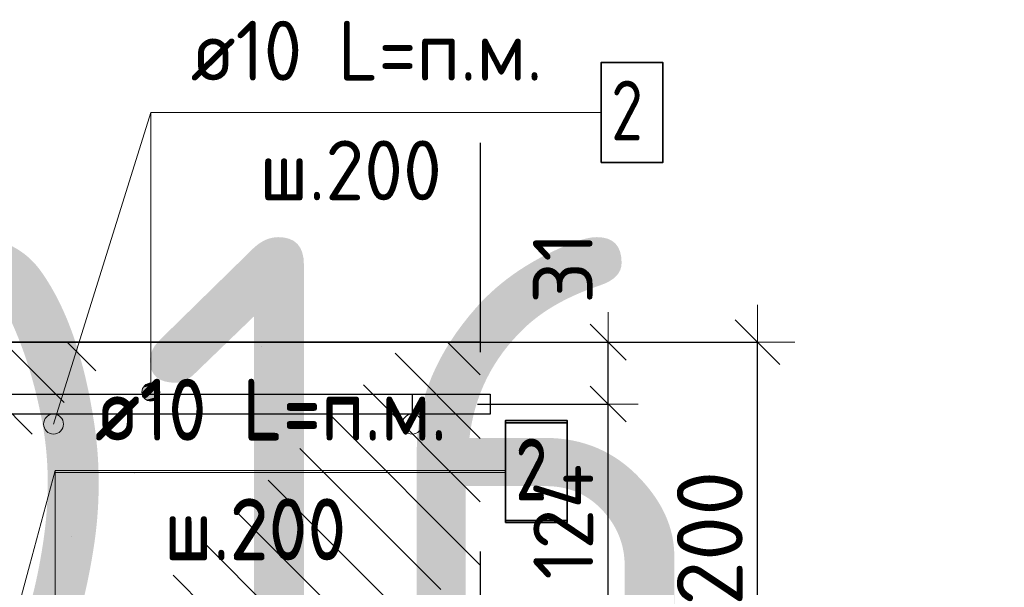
# Model space of a CAD drawing. Header units: metres. Extents: x -38 to 97, y -15 to 21.
# Tile 99 of 256: x 72.495 to 72.989, y 2.421 to 2.706. Entities that reach past the tile are written whole.
import ezdxf

# ---------------------------------------------------------------- set-up
doc = ezdxf.new("R2010")
doc.units = ezdxf.units.M
doc.header["$PDMODE"] = 65
doc.linetypes.add('______4', pattern=[0.135, 0.105, -0.03])
for name, color, linetype, lineweight in [('XR$3$Арм. стержнями верхней зоны', 180, 'Continuous', 35), ('XR$3$Арм.стержн. Арматура края', 96, 'Continuous', 35), ('XR$3$Размерная линия (1)', 7, 'Continuous', 13), ('XR$3$Размерная линия_ общее', 7, 'Continuous', 13), ('XR$4$Арм. стержнями верхней зоны', 180, 'Continuous', 35), ('XR$4$ВК__отв в полу 1-2 эт', 220, 'Continuous', 25), ('XR$5$Арм. стержнями верхней зоны', 180, 'Continuous', 35), ('XR$5$ВК__отв в полу 1-2 эт', 220, 'Continuous', 25), ('XR$6$Текст_ примечание', 7, 'Continuous', 13)]:
    doc.layers.add(name, color=color, linetype=linetype, lineweight=lineweight)
doc.styles.add('ISOCPEUR', font='txt')
doc.dimstyles.new('DIMSTYLE_12', dxfattribs={"dimtxt": 0.03, "dimasz": 0.03, "dimexe": 0, "dimexo": 0, "dimgap": 0.015, "dimtad": 2, "dimdec": 0, "dimlfac": 1000, "dimrnd": 1, "dimzin": 12, "dimdsep": 46, "dimtxsty": 'ISOCPEUR', "dimblk1": 'ALL_ML_STRICH', "dimblk2": 'ALL_ML_STRICH', "dimsah": 1, "dimcen": 0, "dimclrd": 7, "dimclre": 256, "dimclrt": 7, "dimadec": 0, "dimazin": 0, "dimtfac": 1, "dimtdec": 0, "dimtix": 1, "dimtmove": 2, "dimatfit": 3, "dimfxl": 0, "dimtzin": 0, "dimlwd": 0, "dimlwe": -3, "dimarcsym": 0})
doc.dimstyles.new('DIMSTYLE_14', dxfattribs={"dimtxt": 0.03, "dimasz": 0.03, "dimexe": 0, "dimexo": 0, "dimgap": 0.015, "dimtad": 2, "dimdec": 0, "dimlfac": 1000, "dimrnd": 1, "dimzin": 12, "dimdsep": 46, "dimtxsty": 'ISOCPEUR', "dimblk1": 'ALL_ML_STRICH', "dimblk2": 'ALL_ML_STRICH', "dimsah": 1, "dimcen": 0, "dimclrd": 7, "dimclre": 256, "dimclrt": 7, "dimadec": 0, "dimazin": 0, "dimtfac": 1, "dimtdec": 0, "dimtix": 1, "dimtmove": 2, "dimatfit": 3, "dimfxl": 0, "dimtvp": 1.2, "dimtzin": 0, "dimlwd": 0, "dimlwe": -3, "dimarcsym": 0})
doc.dimstyles.new('DIMSTYLE_8', dxfattribs={"dimtxt": 0.033, "dimasz": 0.0375, "dimexe": 0, "dimexo": 0, "dimgap": 0.0165, "dimtad": 2, "dimdec": 0, "dimlfac": 1000, "dimrnd": 1, "dimzin": 12, "dimdsep": 46, "dimtxsty": 'ISOCPEUR', "dimblk1": 'ALL_ML_STRICH', "dimblk2": 'ALL_ML_STRICH', "dimsah": 1, "dimcen": 0, "dimclrd": 7, "dimclre": 256, "dimclrt": 7, "dimadec": 0, "dimazin": 0, "dimtfac": 1, "dimtdec": 0, "dimtix": 1, "dimtmove": 2, "dimatfit": 3, "dimfxl": 0, "dimtzin": 0, "dimlwd": 0, "dimlwe": -3, "dimarcsym": 0})

# ---------------------------------------------------------------- blocks, each defined once
blk = doc.blocks.new('ALL_ML_STRICH')
at = {"color": 0, "linetype": 'ByBlock', "lineweight": -2}
for p, q in [((0, -0.5), (0, 0.5)), ((-0.3, -0.3), (0.3, 0.3)), ((-1, 0), (0.5, 0))]:
    blk.add_line(p, q, dxfattribs=at)
blk = doc.blocks.new('*D97')
at = {"layer": 'DEFPOINTS', "color": 7, "linetype": 'Continuous', "lineweight": 13, "transparency": 33554687}
for p in [(72.69392, 2.54403), (72.69392, 2.34403), (72.86547, 2.34403)]:
    blk.add_point(p, dxfattribs=at)
at = {"layer": 'XR$3$Размерная линия_ общее', "color": 253, "linetype": 'Continuous', "lineweight": -2, "true_color": 0xa0a0a0, "transparency": 33554687}
for p, q in [((72.71392, 2.54403), (72.86547, 2.54403)), ((72.71392, 2.34403), (72.86547, 2.34403))]:
    blk.add_line(p, q, dxfattribs=at)
at = {"layer": 'XR$3$Размерная линия_ общее', "color": 7, "linetype": 'Continuous', "lineweight": -2, "transparency": 33554687}
blk.add_line((72.86547, 2.34403), (72.86547, 2.54403), dxfattribs=at)
at = {"layer": 'XR$3$Размерная линия_ общее', "color": 7, "linetype": 'Continuous', "lineweight": 13, "transparency": 33554687, "xscale": 0.0375, "yscale": 0.0375, "zscale": 0.0375}
for p, rotation in [((72.86547, 2.54403), 90), ((72.86547, 2.34403), 270)]:
    blk.add_blockref('ALL_ML_STRICH', p, dxfattribs=dict(at, rotation=rotation))
at = {"layer": 'XR$3$Размерная линия_ общее', "color": 7, "linetype": 'Continuous', "lineweight": 13, "transparency": 33554687, "insert": (72.84147, 2.44568), "char_height": 0.033, "width": 0.099, "attachment_point": 5, "rotation": 90, "style": 'ISOCPEUR'}
blk.add_mtext('\\A1;{200}', dxfattribs=at)
blk = doc.blocks.new('*D217')
at = {"layer": 'DEFPOINTS', "color": 7, "linetype": 'Continuous', "lineweight": 13, "transparency": 33554687}
for p in [(72.70483, 2.51303), (72.69781, 2.38903), (72.79047, 2.38903)]:
    blk.add_point(p, dxfattribs=at)
at = {"layer": 'XR$3$Размерная линия (1)', "color": 9, "linetype": 'Continuous', "lineweight": -2, "true_color": 0xc7c7c7, "transparency": 33554687}
for p, q in [((72.72483, 2.51303), (72.79047, 2.51303)), ((72.71781, 2.38903), (72.79047, 2.38903))]:
    blk.add_line(p, q, dxfattribs=at)
at = {"layer": 'XR$3$Размерная линия (1)', "color": 7, "linetype": 'Continuous', "lineweight": -2, "transparency": 33554687}
blk.add_line((72.79047, 2.38903), (72.79047, 2.51303), dxfattribs=at)
at = {"layer": 'XR$3$Размерная линия (1)', "color": 7, "linetype": 'Continuous', "lineweight": 13, "transparency": 33554687, "xscale": 0.03, "yscale": 0.03, "zscale": 0.03}
for p, rotation in [((72.79047, 2.51303), 90), ((72.79047, 2.38903), 270)]:
    blk.add_blockref('ALL_ML_STRICH', p, dxfattribs=dict(at, rotation=rotation))
at = {"layer": 'XR$3$Размерная линия (1)', "color": 7, "linetype": 'Continuous', "lineweight": 13, "transparency": 33554687, "insert": (72.76797, 2.45403), "char_height": 0.03, "width": 0.09, "attachment_point": 5, "rotation": 90, "style": 'ISOCPEUR'}
blk.add_mtext('\\A1;{124}', dxfattribs=at)
blk = doc.blocks.new('*D218')
at = {"layer": 'DEFPOINTS', "color": 7, "linetype": 'Continuous', "lineweight": 13, "transparency": 33554687}
for p in [(72.68696, 2.54403), (72.70483, 2.51303), (72.79047, 2.51303)]:
    blk.add_point(p, dxfattribs=at)
at = {"layer": 'XR$3$Размерная линия (1)', "color": 9, "linetype": 'Continuous', "lineweight": -2, "true_color": 0xc7c7c7, "transparency": 33554687}
for p, q in [((72.70696, 2.54403), (72.79047, 2.54403)), ((72.72483, 2.51303), (72.79047, 2.51303))]:
    blk.add_line(p, q, dxfattribs=at)
at = {"layer": 'XR$3$Размерная линия (1)', "color": 7, "linetype": 'Continuous', "lineweight": -2, "transparency": 33554687}
blk.add_line((72.79047, 2.51303), (72.79047, 2.54403), dxfattribs=at)
at = {"layer": 'XR$3$Размерная линия (1)', "color": 7, "linetype": 'Continuous', "lineweight": 13, "transparency": 33554687, "xscale": 0.03, "yscale": 0.03, "zscale": 0.03}
for p, rotation in [((72.79047, 2.54403), 90), ((72.79047, 2.51303), 270)]:
    blk.add_blockref('ALL_ML_STRICH', p, dxfattribs=dict(at, rotation=rotation))
at = {"layer": 'XR$3$Размерная линия (1)', "color": 7, "linetype": 'Continuous', "lineweight": 13, "transparency": 33554687, "insert": (72.76773, 2.58132), "char_height": 0.03, "width": 0.06, "attachment_point": 5, "rotation": 90, "style": 'ISOCPEUR'}
blk.add_mtext('\\A1;{31}', dxfattribs=at)

msp = doc.modelspace()

# ---------------------------------------------------------------- hatches: boundary and pattern name
at = {"linetype": 'Continuous', "lineweight": 25, "transparency": 33554687}
h = msp.add_hatch(dxfattribs=at)
h.set_pattern_fill('__________540', scale=0.015, style=0, pattern_type=2)
h.set_pattern_definition([(135, (0, 0), (-0.031819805, -0.031819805), [0.4, -0.05, 0, -0.05]), (135, (-0.01591, -0.01591), (-0.031819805, -0.031819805), [0.8, -0.1, 0.1, -0.1])])
h.paths.add_polyline_path([(72.47211, 2.54403), (72.47211, 2.34403), (72.72626, 2.34403), (72.72626, 2.54403)], flags=0)
at = {"layer": 'XR$3$Арм. стержнями верхней зоны', "linetype": 'Continuous', "lineweight": 13, "transparency": 33554687}
for points in [[(72.56482, 2.52128), (72.55708, 2.52128), (72.55645, 2.51903)], [(72.56482, 2.52128), (72.55645, 2.51903), (72.56545, 2.51903)], [(72.5632, 2.5229), (72.5587, 2.5229), (72.55708, 2.52128)], [(72.5632, 2.5229), (72.55708, 2.52128), (72.56482, 2.52128)], [(72.5587, 2.5229), (72.5632, 2.5229), (72.56095, 2.52353)], [(72.56545, 2.51903), (72.55645, 2.51903), (72.55708, 2.51678)], [(72.56545, 2.51903), (72.55708, 2.51678), (72.56482, 2.51678)], [(72.56482, 2.51678), (72.55708, 2.51678), (72.5587, 2.51516)], [(72.56482, 2.51678), (72.5587, 2.51516), (72.5632, 2.51516)], [(72.5632, 2.51516), (72.5587, 2.51516), (72.56095, 2.51453)]]:
    msp.add_hatch(color=7, dxfattribs=at).paths.add_polyline_path(points)

# ---------------------------------------------------------------- linework, layer by layer
at = {"color": 7, "linetype": 'Continuous', "lineweight": 13, "transparency": 33554687}
msp.add_line((72.51211, 2.50298), (72.56095, 2.6592), dxfattribs=at)
at = {"color": 7, "linetype": '______4', "lineweight": 25, "transparency": 33554687}
msp.add_line((72.72626, 2.64403), (72.72626, 2.24403), dxfattribs=at)
at = {"color": 7, "linetype": 'Continuous', "lineweight": 35, "transparency": 33554687}
msp.add_line((72.72626, 2.54403), (72.47211, 2.54403), dxfattribs=at)
at = {"color": 7, "linetype": 'Continuous', "lineweight": 13, "transparency": 33554687}
for centre in [(72.51211, 2.50298), (72.69211, 2.50298)]:
    msp.add_circle(centre, 0.005, dxfattribs=at)
at = {"layer": 'XR$3$Арм. стержнями верхней зоны', "color": 7, "linetype": 'Continuous', "lineweight": 13, "transparency": 33554687}
for p, q in [((72.56095, 2.6592), (72.78695, 2.6592)), ((72.56095, 2.6592), (72.56095, 2.51903)), ((72.56095, 2.52353), (72.56095, 2.52353)), ((72.55645, 2.51903), (72.55645, 2.51903)), ((72.56545, 2.51903), (72.56545, 2.51903)), ((72.56095, 2.51453), (72.56095, 2.51453))]:
    msp.add_line(p, q, dxfattribs=at)
at = {"layer": 'XR$3$Арм. стержнями верхней зоны', "color": 7, "linetype": 'Continuous', "lineweight": 35, "transparency": 33554687}
msp.add_lwpolyline([(72.78695, 2.6342), (72.81795, 2.6342), (72.81795, 2.6842), (72.78695, 2.6842), (72.78695, 2.6342)], dxfattribs=at)
at = {"layer": 'XR$3$Арм. стержнями верхней зоны', "color": 4, "linetype": 'Continuous', "lineweight": 25, "transparency": 33554687}
msp.add_lwpolyline([(72.19209, 2.51803), (72.73126, 2.51803), (72.73126, 2.50803), (72.19209, 2.50803), (72.19209, 2.51803)], dxfattribs=at)
at = {"layer": 'XR$3$Арм. стержнями верхней зоны', "color": 7, "linetype": 'Continuous', "lineweight": 13, "transparency": 33554687}
msp.add_circle((72.56095, 2.51903), 0.0045, dxfattribs=at)
at = {"layer": 'XR$3$Арм.стержн. Арматура края', "color": 4, "linetype": 'Continuous', "lineweight": 25, "transparency": 33554687}
for points in [[(72.22538, 2.51803), (72.69203, 2.51803), (72.69203, 2.50803)], [(72.69203, 2.50803), (72.22607, 2.50803)]]:
    msp.add_lwpolyline(points, dxfattribs=at)
at = {"layer": 'XR$4$Арм. стержнями верхней зоны', "color": 7, "linetype": 'Continuous', "lineweight": 13, "transparency": 33554687}
for q in [(72.73894, 2.47971), (72.51294, 2.28916)]:
    msp.add_line((72.51294, 2.47971), q, dxfattribs=at)
at = {"layer": 'XR$4$Арм. стержнями верхней зоны', "color": 7, "linetype": 'Continuous', "lineweight": 35, "transparency": 33554687}
msp.add_lwpolyline([(72.73894, 2.45471), (72.76994, 2.45471), (72.76994, 2.50471), (72.73894, 2.50471), (72.73894, 2.45471)], dxfattribs=at)
at = {"layer": 'XR$4$ВК__отв в полу 1-2 эт', "color": 7, "linetype": 'Continuous', "lineweight": 13, "transparency": 33554687}
msp.add_line((72.45868, 2.27911), (72.51294, 2.47971), dxfattribs=at)
at = {"layer": 'XR$5$Арм. стержнями верхней зоны', "color": 7, "linetype": 'Continuous', "lineweight": 13, "transparency": 33554687}
for q in [(72.73897, 2.47868), (72.51297, 2.28916)]:
    msp.add_line((72.51297, 2.47868), q, dxfattribs=at)
at = {"layer": 'XR$5$Арм. стержнями верхней зоны', "color": 7, "linetype": 'Continuous', "lineweight": 35, "transparency": 33554687}
msp.add_lwpolyline([(72.73897, 2.45368), (72.76997, 2.45368), (72.76997, 2.50368), (72.73897, 2.50368), (72.73897, 2.45368)], dxfattribs=at)
at = {"layer": 'XR$5$ВК__отв в полу 1-2 эт', "color": 7, "linetype": 'Continuous', "lineweight": 13, "transparency": 33554687}
msp.add_line((72.45868, 2.27911), (72.51294, 2.47971), dxfattribs=at)

# ---------------------------------------------------------------- texts
at = {"layer": 'XR$3$Арм. стержнями верхней зоны', "color": 7, "linetype": 'Continuous', "lineweight": 25, "transparency": 33554687, "char_height": 0.03, "attachment_point": 7, "style": 'ISOCPEUR'}
for s, insert, width in [('\\W0.94;ø10 L=п.м.', (72.58095, 2.6752), 0.1999831), ('\\W0.78;2', (72.79195, 2.6452), 0.0326407), ('\\W0.95;ш.200 ', (72.61545, 2.6152), 0.1311997)]:
    msp.add_mtext(s, dxfattribs=dict(at, insert=insert, width=width))
at = {"layer": 'XR$4$Арм. стержнями верхней зоны', "color": 7, "linetype": 'Continuous', "lineweight": 25, "transparency": 33554687, "char_height": 0.03, "attachment_point": 7, "style": 'ISOCPEUR'}
for s, insert, width in [('\\W0.94;ø10 L=п.м.', (72.53294, 2.49571), 0.199983), ('\\W0.78;2', (72.74394, 2.46571), 0.0326407), ('\\W0.95;ш.200 ', (72.56744, 2.43571), 0.1311997)]:
    msp.add_mtext(s, dxfattribs=dict(at, insert=insert, width=width))
at = {"layer": 'XR$5$Арм. стержнями верхней зоны', "color": 7, "linetype": 'Continuous', "lineweight": 25, "transparency": 33554687, "char_height": 0.03, "attachment_point": 7, "style": 'ISOCPEUR'}
for s, insert, width in [('\\W0.94;ø10 L=п.м.', (72.53297, 2.49468), 0.1999832), ('\\W0.78;2', (72.74397, 2.46468), 0.0326407), ('\\W0.95;ш.200 ', (72.56747, 2.43468), 0.1311997)]:
    msp.add_mtext(s, dxfattribs=dict(at, insert=insert, width=width))
at = {"layer": 'XR$6$Текст_ примечание', "color": 7, "linetype": 'Continuous', "lineweight": 35, "transparency": 33554687, "insert": (70.35063, 2.34671), "char_height": 0.25, "width": 2.7437149, "attachment_point": 7, "style": 'ISOCPEUR'}
msp.add_mtext('\\W0.96;ГОСТ 34028-2016', dxfattribs=at)

# ---------------------------------------------------------------- dimensions: what is measured, and where the dimension line sits
at = {"layer": 'XR$3$Размерная линия (1)', "color": 7, "linetype": 'Continuous', "lineweight": 13, "transparency": 33554687}
for base, p1, p2, dimstyle, picture, middle in [((72.79047, 2.54403), (72.72483, 2.51303), (72.70696, 2.54403), 'DIMSTYLE_14', '*D218', (72.76773, 2.58132)), ((72.79047, 2.51303), (72.71781, 2.38903), (72.72483, 2.51303), 'DIMSTYLE_12', '*D217', (72.76797, 2.45403))]:
    dim = msp.add_linear_dim(base=base, p1=p1, p2=p2, angle=90, dimstyle=dimstyle, override={"dimpost": '<>', "dimclrd": 7, "dimclre": 9, "dimclrt": 7, "dimlwd": 0, "dimlwe": 65533}, dxfattribs=at)
    dim.commit()
    dim.dimension.update_dxf_attribs({"geometry": picture, "text_midpoint": middle, "dimtype": 160})
at = {"layer": 'XR$3$Размерная линия_ общее', "color": 7, "linetype": 'Continuous', "lineweight": 13, "transparency": 33554687}
dim = msp.add_linear_dim(base=(72.86547, 2.54403), p1=(72.71392, 2.34403), p2=(72.71392, 2.54403), angle=90, dimstyle='DIMSTYLE_8', override={"dimpost": '<>', "dimclrd": 7, "dimclre": 253, "dimclrt": 7, "dimlwd": 0, "dimlwe": 65533}, dxfattribs=at)
dim.commit()
dim.dimension.update_dxf_attribs({"geometry": '*D97', "text_midpoint": (72.84147, 2.44568), "dimtype": 160})

doc.saveas('drawing.dxf')
